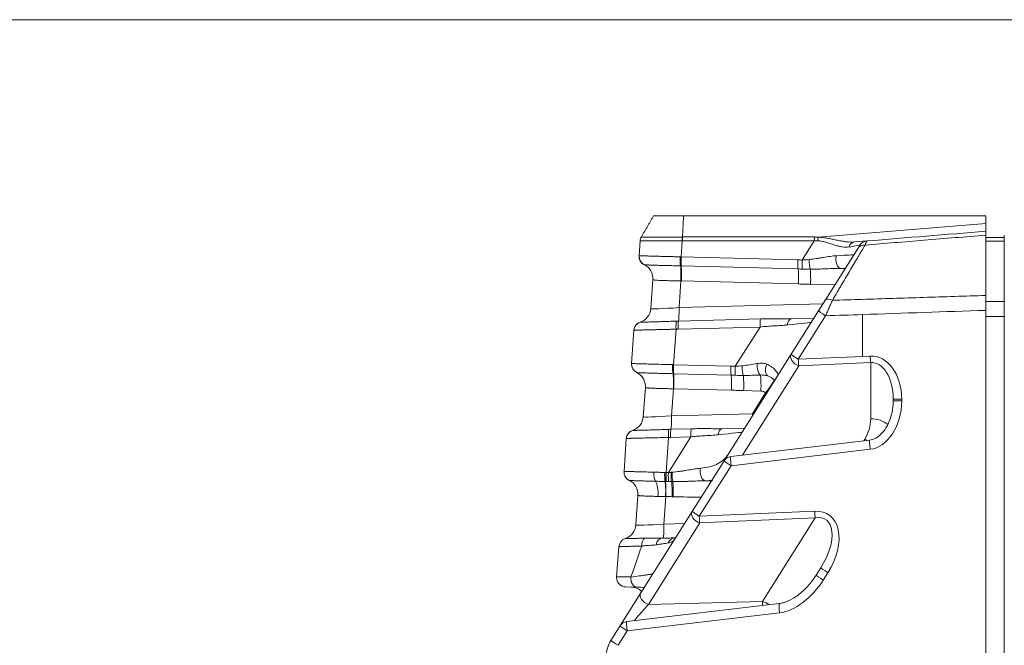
# Model space of a CAD drawing. Header units: millimetres. Extents: x 4 to 836, y 5 to 589.
# Tile 36 of 154: x 457 to 489, y 185 to 205. Entities that reach past the tile are written whole.
import ezdxf

# ---------------------------------------------------------------- set-up
doc = ezdxf.new("R2010")
doc.units = ezdxf.units.MM
doc.layers.add('1', color=7, linetype='Continuous', true_color=0xffffff)

msp = doc.modelspace()

# ---------------------------------------------------------------- linework, layer by layer
at = {"layer": '1', "color": 251, "linetype": 'Continuous', "lineweight": 18}
msp.add_line((510.845, 205.317), (359.949, 205.317), dxfattribs=at)
at = {"layer": '1', "color": 143, "linetype": 'Continuous', "lineweight": 18}
for p, q in [((478.402, 198.961), (488.195, 198.961)), ((488.195, 198.961), (488.195, 198.71)), ((488.195, 198.71), (488.195, 198.461)), ((476.961, 197.669), (476.995, 198.148)), ((483.946, 198.116), (484.345, 198.148)), ((488.195, 198.337), (488.195, 196.381)), ((488.795, 196.392), (488.795, 198.337)), ((482.998, 196.236), (484.055, 197.914)), ((484.055, 197.914), (484.115, 198.009)), ((483.638, 197.252), (483.519, 197.255)), ((477.343, 195.958), (477.408, 196.894)), ((482.775, 195.883), (482.998, 196.236)), ((488.795, 76.025), (488.795, 195.898)), ((481.89, 194.477), (482.775, 195.883)), ((481.9, 195.625), (482.625, 195.644)), ((476.717, 194.175), (476.792, 195.253)), ((476.792, 195.253), (476.792, 195.253)), ((479.714, 191.023), (481.89, 194.477)), ((477.098, 192.452), (477.164, 193.4)), ((485.195, 192.964), (485.195, 193.019)), ((479.658, 192.066), (480.383, 192.085)), ((476.547, 191.746), (476.547, 191.747)), ((476.473, 190.681), (476.547, 191.746)), ((484.437, 191.694), (479.932, 191.161)), ((478.682, 189.385), (479.714, 191.023)), ((476.852, 188.945), (476.92, 189.907)), ((477.016, 186.741), (478.682, 189.385)), ((476.233, 187.259), (476.302, 188.24)), ((477.703, 188.515), (477.734, 188.516)), ((482.699, 187.319), (482.849, 187.557)), ((476.049, 185.206), (477.016, 186.741)), ((476.895, 186.929), (476.525, 186.939)), ((481.504, 186.397), (476.563, 185.813))]:
    msp.add_line(p, q, dxfattribs=at)
at = {"layer": '1', "color": 143, "linetype": 'Continuous', "lineweight": 13}
for p, q in [((482.769, 198.269), (488.195, 198.71)), ((478.359, 198.149), (478.323, 197.632)), ((482.638, 198.15), (478.364, 198.15)), ((478.367, 198.276), (482.642, 198.276)), ((482.247, 197.529), (482.638, 198.15)), ((478.323, 197.632), (482.106, 197.533)), ((482.113, 197.241), (478.33, 197.34)), ((478.315, 196.854), (478.255, 195.988)), ((482.125, 196.754), (478.333, 196.853)), ((483.304, 196.721), (482.517, 196.742)), ((478.255, 195.988), (482.919, 196.11)), ((478.236, 195.552), (480.891, 195.621)), ((483.005, 195.723), (482.119, 194.317)), ((484.195, 195.763), (484.195, 194.409)), ((476.999, 195.518), (476.999, 195.517)), ((478.159, 195.288), (478.079, 194.139)), ((480.88, 195.359), (478.225, 195.29)), ((480.078, 194.086), (480.88, 195.359)), ((482.119, 194.317), (484.195, 194.409)), ((484.195, 194.409), (484.448, 194.42)), ((478.079, 194.139), (479.937, 194.09)), ((482.136, 194.105), (480.309, 191.206)), ((484.465, 194.208), (482.136, 194.105)), ((484.465, 192.389), (484.465, 194.208)), ((479.944, 193.798), (478.086, 193.846)), ((478.071, 193.36), (478.009, 192.482)), ((479.956, 193.311), (478.089, 193.36)), ((480.908, 193.284), (480.348, 193.299)), ((480.631, 192.55), (481.059, 193.229)), ((485.195, 193.019), (485.471, 193.019)), ((485.195, 192.964), (485.471, 192.964)), ((485.471, 193.019), (485.471, 192.964)), ((478.009, 192.482), (480.631, 192.55)), ((476.754, 192.011), (476.754, 192.011)), ((477.914, 191.781), (477.835, 190.646)), ((477.91, 190.644), (478.638, 191.801)), ((478.638, 191.801), (477.98, 191.783)), ((477.991, 192.045), (478.649, 192.063)), ((484.24, 191.671), (484.272, 191.723)), ((484.448, 191.396), (479.943, 190.863)), ((479.943, 190.863), (478.911, 189.225)), ((477.827, 189.868), (477.764, 188.975)), ((478.911, 189.225), (482.653, 189.391)), ((478.928, 189.013), (477.262, 186.369)), ((477.764, 188.975), (478.435, 188.993)), ((482.67, 189.179), (478.928, 189.013)), ((480.961, 186.466), (482.67, 189.179)), ((476.508, 188.505), (476.509, 188.504)), ((483.078, 187.397), (482.929, 187.16)), ((477.262, 186.369), (480.961, 186.466)), ((481.515, 186.099), (476.574, 185.515)), ((476.574, 185.515), (476.278, 185.046))]:
    msp.add_line(p, q, dxfattribs=at)
at = {"layer": '1', "color": 252, "linetype": 'Continuous', "lineweight": 18}
for p, q in [((488.195, 198.261), (488.795, 198.261)), ((488.195, 196.182), (488.195, 196.381)), ((488.795, 196.392), (488.795, 196.182)), ((488.195, 195.698), (488.195, 196.182)), ((488.795, 196.182), (488.795, 195.902))]:
    msp.add_line(p, q, dxfattribs=at)
at = {"layer": '1', "color": 252, "linetype": 'Continuous', "lineweight": 13}
for p, q in [((488.795, 198.136), (488.195, 198.136)), ((488.195, 196.182), (488.795, 196.182)), ((488.795, 195.698), (488.195, 195.698))]:
    msp.add_line(p, q, dxfattribs=at)
at = {"layer": '1', "color": 143, "linetype": 'Continuous', "lineweight": 18}
for centre, radius, start, end in [((484.369, 197.849), 0.3, 94.648, 147.7895), ((477.26, 197.648), 0.3, 176, 243.9757), ((476.844, 195.993), 0.5, 288.0243, 356), ((477.092, 195.232), 0.3, 108.0243, 176), ((477.016, 194.154), 0.3, 176, 243.9757), ((476.599, 192.487), 0.5, 288.0243, 356), ((476.846, 191.726), 0.3, 108.0243, 176), ((479.968, 190.863), 0.3, 96.7486, 147.7895), ((476.772, 190.66), 0.3, 176, 243.9757), ((476.354, 188.98), 0.5, 288.0243, 356), ((476.601, 188.219), 0.3, 108.0243, 176), ((476.533, 187.238), 0.3, 176, 268.5), ((476.695, 186.434), 0.5, 45.3189, 88.5), ((476.598, 185.515), 0.3, 96.7486, 147.7895), ((476.895, 184.673), 1, 147.7895, 180)]:
    msp.add_arc(centre, radius, start, end, dxfattribs=at)
at = {"layer": '1', "color": 143, "linetype": 'Continuous', "lineweight": 13}
msp.add_arc((480.902, 193.034), 0.25, 51.0736, 88.5, dxfattribs=at)
at = {"layer": '1', "color": 143, "linetype": 'Continuous', "lineweight": 18}
for centre, major_axis, ratio, start_param, end_param in [((477.294, 198.127), (0.299, -0.021), 0.999986, 2.687809, 3.141593), ((477.261, 197.648), (-0.132, -0.27), 0.999868, 5.095789, 6.283185), ((476.909, 196.929), (-0.499, 0.035), 0.999999, 3.141593, 4.326301), ((477.092, 195.232), (0.299, -0.021), 0.999911, 2.733065, 3.141593), ((476.665, 193.435), (0.499, -0.035), 0.999999, 0, 1.184708), ((476.846, 191.725), (-0.299, 0.021), 0.999911, 5.862923, 6.283185), ((476.772, 190.66), (0.132, 0.27), 0.999868, 1.954197, 3.141593), ((476.773, 190.66), (0.126, 0.272), 0.998812, 1.932224, 3.120736), ((476.421, 189.942), (-0.499, 0.035), 0.999999, 3.141593, 4.326301)]:
    msp.add_ellipse(centre, major_axis=major_axis, ratio=ratio, start_param=start_param, end_param=end_param, dxfattribs=at)
at = {"layer": '1', "color": 143, "linetype": 'Continuous', "lineweight": 13}
for centre, major_axis, ratio, start_param, end_param in [((478.385, 198.125), (-0.005, 0.3), 0.086118, 1.045864, 1.488242), ((482.665, 198.126), (0, 0.3), 0.087443, 1.047198, 1.489655), ((480.122, 194.485), (2.94, 3.56), 0.301184, 0.224371, 0.286894), ((480.099, 194.635), (3.062, 3.471), 0.359101, 0.244261, 0.306784), ((482.792, 198.119), (0.035, 0.298), 0.152544, 1.061165, 1.473753), ((483.97, 197.817), (-0.024, 0.299), 0.752324, 0, 1.043453), ((482.127, 197.667), (1.988, 0.342), 0.002462, 6.28097, 6.886789), ((484.309, 197.754), (-0.254, 0.16), 0.81348, 5.277776, 6.283185), ((477.262, 197.647), (-0.126, -0.272), 0.998812, 5.073817, 6.262329), ((478.323, 197.609), (-0.005, -0.3), 0.110731, 4.631694, 5.818585), ((478.34, 197.608), (-0.007, -0.3), 0.0966, 4.632952, 5.819588), ((478.349, 197.608), (-0.008, -0.3), 0.089526, 4.633564, 5.819964), ((482.132, 197.509), (-0.008, -0.3), 0.089526, 4.633564, 5.819964), ((482.273, 197.505), (-0.009, -0.3), 0.089905, 4.634, 5.8204), ((482.524, 197.503), (0.006, -0.3), 0.186297, 4.564253, 5.830813), ((483.527, 197.555), (-0.008, -0.3), 0.630219, 4.336656, 6.283185), ((482.08, 197.593), (1.839, 0.105), 0.002954, 6.28108, 7.088394), ((478.272, 196.894), (0.014, 0.5), 0.089599, 4.633649, 5.819655), ((478.29, 196.894), (0.013, 0.5), 0.089526, 4.633564, 5.81992), ((482.081, 196.794), (0.013, 0.5), 0.089526, 4.633564, 5.819964), ((482.474, 196.783), (0.013, 0.5), 0.089526, 4.633564, 5.837385), ((483.252, 196.076), (-0.254, 0.16), 0.394384, 5.056053, 6.283185), ((478.35, 196.032), (1.008, 0.075), 0.036781, 3.136273, 4.614339), ((478.211, 196.029), (0.013, -0.5), 0.085301, 0.300994, 1.487394), ((480.906, 195.335), (-0.008, 0.3), 0.085301, 0.300994, 1.487394), ((481.908, 195.325), (0.008, -0.3), 0.512573, 3.141593, 4.362434), ((483.029, 195.723), (-0.254, 0.16), 0.043295, 0, 1.502181), ((477.092, 195.232), (0.299, -0.021), 0.999911, 1.953257, 2.733065), ((478.185, 195.263), (-0.013, 0.3), 0.083918, 0.296851, 1.485996), ((478.251, 195.266), (-0.008, 0.3), 0.085301, 0.300994, 1.487394), ((480.63, 195.292), (1.909, 0.217), 0.002715, 6.281012, 7.219727), ((482.143, 194.317), (0.254, -0.16), 0.654571, 3.141593, 5.074911), ((482.143, 194.317), (-0.254, 0.16), 0.043295, 0, 1.502181), ((482.143, 194.317), (0.013, -0.3), 0.080955, 4.708805, 5.494834), ((484.421, 192.933), (0.119, 1.485), 0.702494, 4.826127, 6.370744), ((484.473, 194.42), (0.013, -0.3), 0.080955, 4.708805, 5.494834), ((477.016, 194.154), (0.132, 0.27), 0.999868, 1.954197, 3.141593), ((477.017, 194.153), (0.126, 0.272), 0.998812, 1.932224, 3.120736), ((478.079, 194.115), (0.005, 0.3), 0.110731, 1.490102, 2.676992), ((478.096, 194.115), (-0.007, -0.3), 0.0966, 4.632952, 5.819588), ((478.105, 194.114), (0.008, 0.3), 0.089526, 1.491972, 2.678371), ((479.963, 194.066), (0.008, 0.3), 0.089526, 1.491972, 2.678371), ((480.104, 194.062), (0.009, 0.3), 0.089905, 1.492408, 2.678807), ((480.354, 194.06), (-0.006, 0.3), 0.186297, 1.42266, 2.68922), ((480.905, 194.091), (-0.022, 0.299), 0.396805, 1.261909, 2.828959), ((481.269, 194.041), (0.117, 0.276), 0.664207, 1.447029, 3.141593), ((484.445, 192.933), (0.076, 1.275), 0.585237, 4.814407, 6.359024), ((478.027, 193.401), (-0.014, -0.5), 0.089599, 1.492056, 2.678063), ((478.045, 193.4), (-0.013, -0.5), 0.089526, 1.491972, 2.678327), ((479.912, 193.351), (-0.013, -0.5), 0.089526, 1.491972, 2.678371), ((480.305, 193.339), (0.013, 0.5), 0.089526, 4.633564, 5.837385), ((480.865, 193.325), (0.013, 0.5), 0.089526, 4.633564, 5.995792), ((481.015, 193.269), (-0.314, -0.389), 0.118734, 1.562503, 3.141593), ((484.421, 192.878), (0.119, 1.485), 0.702494, 3.281511, 4.826127), ((478.105, 192.526), (1.008, 0.075), 0.036781, 3.136273, 4.614339), ((477.966, 192.522), (0.013, -0.5), 0.085301, 0.300994, 1.487394), ((480.588, 192.591), (-0.013, 0.5), 0.085301, 4.488242, 4.628986), ((483.215, 192.389), (1.25, 0), 1, 5.721005, 6.283185), ((484.445, 191.859), (0.75, 0), 0.707107, 0.705793, 1.544616), ((479.666, 191.767), (0.008, -0.3), 0.512573, 3.141593, 4.362434), ((476.846, 191.725), (-0.299, 0.021), 0.999911, 5.09485, 5.862923), ((477.94, 191.757), (-0.013, 0.3), 0.083918, 0.296851, 1.485996), ((478.006, 191.759), (0.008, -0.3), 0.085301, 3.442587, 4.628986), ((478.664, 191.776), (-0.008, 0.3), 0.085301, 0.300994, 1.487394), ((478.388, 191.733), (1.909, 0.217), 0.002715, 6.281012, 7.219727), ((484.253, 191.193), (0.635, -0.4), 0.654571, 1.793606, 1.933318), ((484.473, 191.396), (-0.035, 0.298), 0.080476, 0.006361, 1.561274), ((479.968, 190.863), (-0.035, 0.298), 0.080476, 0.00001, 1.561274), ((479.968, 190.863), (-0.254, 0.16), 0.043295, 0, 1.502181), ((477.547, 190.627), (0.007, 0.3), 0.35166, 1.483577, 2.670059), ((477.825, 190.623), (0.004, 0.3), 0.118205, 1.489377, 2.676326), ((477.833, 190.623), (0.004, 0.3), 0.11168, 1.48978, 2.676723), ((477.861, 190.622), (0.008, 0.3), 0.089493, 1.491934, 2.678334), ((477.936, 190.62), (0.008, 0.3), 0.089545, 1.491994, 2.678393), ((478.033, 190.618), (0.002, 0.3), 0.127641, 1.465731, 2.678802), ((478.071, 190.618), (-0.001, 0.3), 0.142144, 1.454945, 2.680127), ((479.117, 190.676), (-0.006, 0.3), 0.580697, 1.187611, 3.062749), ((477.403, 189.917), (0.013, 0.5), 0.343506, 4.626959, 5.813292), ((477.773, 189.908), (0.012, 0.5), 0.095877, 4.633171, 5.819131), ((477.783, 189.908), (0.013, 0.5), 0.089454, 4.633482, 5.819447), ((477.984, 189.903), (0.012, 0.5), 0.089417, 4.63344, 5.822484), ((478.023, 189.902), (0.012, 0.5), 0.089278, 4.633282, 5.824793), ((479.851, 193.352), (44.417, -0.925), 0.067314, 4.697071, 4.701469), ((479.895, 193.312), (44.413, -0.884), 0.078542, 4.67278, 4.69311), ((478.936, 189.225), (0.254, -0.16), 0.654571, 3.141593, 5.074911), ((478.936, 189.225), (-0.254, 0.16), 0.043295, 0, 1.502181), ((478.936, 189.225), (0.013, -0.3), 0.080955, 4.708805, 5.494834), ((482.143, 187.883), (0.976, 1.383), 0.619087, 4.796741, 6.730059), ((482.677, 189.391), (0.013, -0.3), 0.080955, 4.708805, 5.494834), ((482.168, 187.883), (0.846, 1.233), 0.500283, 4.790842, 6.72416), ((477.86, 189.02), (1.008, 0.075), 0.036781, 3.136273, 4.614339), ((477.721, 189.016), (-0.013, 0.5), 0.085301, 3.141593, 4.628986), ((476.601, 188.219), (-0.299, 0.021), 0.999911, 5.09485, 6.283185), ((478.008, 191.129), (1.886, 5.475), 0.005038, 3.929306, 4.162849), ((477.196, 188.231), (0.01, -0.3), 0.500098, 3.407744, 4.59483), ((477.711, 188.215), (0.008, -0.3), 0.699306, 3.141593, 4.402215), ((478.143, 188.227), (0.008, -0.3), 0.901843, 3.141593, 4.223593), ((482.953, 187.16), (-0.254, 0.16), 0.043295, 0, 1.502181), ((483.103, 187.397), (-0.254, 0.16), 0.043295, 0, 1.502181), ((477.733, 187.207), (1.5, -0.052), 0.015001, 2.334566, 3.141069), ((476.902, 187.229), (-0.008, -0.3), 0.691468, 4.627943, 6.283185), ((481.991, 187.641), (1.002, 1.427), 0.600947, 3.634959, 4.795406), ((477.27, 186.581), (0.254, -0.16), 0.654571, 3.141593, 5.074911), ((476.772, 185.791), (0.713, 0.819), 0.012841, 0.798834, 1.521978), ((480.918, 185.9), (0.013, 0.801), 0.059026, 5.285886, 5.498604), ((480.941, 185.936), (-0.635, 0.4), 0.654571, 4.734979, 5.074911), ((481.539, 186.099), (-0.035, 0.298), 0.080476, 0.003792, 1.561274), ((476.598, 185.515), (-0.035, 0.298), 0.080476, 0.00001, 1.561274), ((476.598, 185.515), (-0.254, 0.16), 0.043295, 0, 1.502181), ((476.303, 185.046), (-0.254, 0.16), 0.043295, 0, 1.502181)]:
    msp.add_ellipse(centre, major_axis=major_axis, ratio=ratio, start_param=start_param, end_param=end_param, dxfattribs=at)
at = {"layer": '1', "color": 143, "linetype": 'Continuous', "lineweight": 18}
for points, degree in [([(477.034, 198.278), (477.429, 198.961)], 1), ([(484.345, 198.148), (485.628, 198.253), (486.912, 198.357), (488.195, 198.461)], 3), ([(477.129, 197.378), (477.129, 197.378), (477.129, 197.378), (477.13, 197.378)], 3), ([(477.13, 197.378), (477.129, 197.378), (477.129, 197.378), (477.129, 197.378)], 3), ([(488.195, 195.899), (488.195, 165.767)], 1), ([(476.885, 193.884), (476.885, 193.884), (476.885, 193.884), (476.885, 193.884)], 3), ([(476.885, 193.884), (476.885, 193.884), (476.885, 193.884), (476.885, 193.884)], 3), ([(476.473, 190.682), (476.473, 190.682), (476.474, 190.682), (476.474, 190.682)], 3), ([(476.64, 190.391), (476.64, 190.391), (476.64, 190.391), (476.64, 190.391)], 3), ([(477.152, 186.922), (477.072, 186.924), (476.986, 186.926), (476.895, 186.929)], 3)]:
    msp.add_open_spline(points, degree=degree, dxfattribs=at)
for points, knots in [([(477.429, 198.961), (477.429, 198.961), (477.429, 198.961), (477.44, 198.961), (477.565, 198.961), (477.942, 198.961), (478.168, 198.961), (478.402, 198.961)], [0, 0, 0, 0, 0.02412, 0.02412, 0.555511, 0.555511, 1, 1, 1, 1]), ([(488.195, 198.461), (488.195, 198.461), (488.195, 198.456), (488.195, 198.441), (488.195, 198.425), (488.195, 198.419), (488.195, 198.406), (488.195, 198.399), (488.195, 198.375), (488.195, 198.357), (488.195, 198.337)], [0, 0, 0, 0, 0.25, 0.5, 0.5, 0.625, 0.625, 0.75, 0.75, 1, 1, 1, 1]), ([(477.034, 198.277), (477.023, 198.258), (477.014, 198.237), (477.001, 198.193), (476.996, 198.171), (476.995, 198.148)], [0, 0, 0, 0, 0.5, 0.5, 1, 1, 1, 1]), ([(484.055, 197.914), (484.064, 197.929), (484.073, 197.942), (484.088, 197.966), (484.094, 197.976), (484.105, 197.993), (484.112, 198.005), (484.115, 198.009), (484.115, 198.009)], [0, 0, 0, 0, 0.250194, 0.250194, 0.500388, 0.500388, 0.750582, 1, 1, 1, 1]), ([(482.775, 195.883), (482.814, 195.943), (482.851, 196.003), (482.907, 196.092), (482.926, 196.121), (482.953, 196.165), (482.962, 196.179), (482.98, 196.208), (482.989, 196.222), (482.998, 196.236)], [0, 0, 0, 0, 0.5, 0.5, 0.75, 0.75, 0.875, 0.875, 1, 1, 1, 1]), ([(488.195, 196.381), (488.195, 196.344), (488.195, 196.268), (488.195, 196.189), (488.195, 196.128), (488.195, 196.108), (488.195, 196.067), (488.195, 196.046), (488.195, 195.983), (488.195, 195.941), (488.195, 195.899)], [0, 0, 0, 0, 0.25, 0.5, 0.5, 0.625, 0.625, 0.75, 0.75, 1, 1, 1, 1]), ([(480.891, 195.621), (480.978, 195.624), (481.064, 195.625), (481.235, 195.626), (481.32, 195.626), (481.488, 195.624), (481.572, 195.624), (481.738, 195.623), (481.82, 195.623), (481.9, 195.625)], [0, 0, 0, 0, 0.25, 0.25, 0.5, 0.5, 0.75, 0.75, 1, 1, 1, 1]), ([(482.374, 195.246), (482.374, 195.246), (482.367, 195.235), (482.346, 195.202), (482.313, 195.149), (482.307, 195.139)], [0, 0, 0, 0, 0.302536, 0.879795, 1, 1, 1, 1]), ([(481.366, 193.627), (481.36, 193.632), (481.353, 193.639), (481.336, 193.653), (481.326, 193.661), (481.294, 193.685), (481.271, 193.702), (481.216, 193.734), (481.186, 193.75), (481.151, 193.765)], [0, 0, 0, 0, 0.134087, 0.134087, 0.307269, 0.307269, 0.653635, 0.653635, 1, 1, 1, 1]), ([(485.195, 192.964), (485.195, 192.901), (485.185, 192.714), (485.123, 192.413), (484.982, 192.1), (484.8, 191.869), (484.611, 191.735), (484.488, 191.702), (484.437, 191.694)], [0, 0, 0, 0, 0.117005, 0.354626, 0.573072, 0.757647, 0.905045, 1, 1, 1, 1]), ([(478.649, 192.063), (478.736, 192.065), (478.822, 192.066), (478.993, 192.067), (479.078, 192.067), (479.246, 192.066), (479.33, 192.065), (479.496, 192.064), (479.578, 192.064), (479.658, 192.066)], [0, 0, 0, 0, 0.25, 0.25, 0.5, 0.5, 0.75, 0.75, 1, 1, 1, 1]), ([(477.703, 188.515), (477.747, 188.516), (477.789, 188.518), (477.849, 188.519), (477.869, 188.52), (477.908, 188.521), (477.927, 188.521), (478.018, 188.524), (478.081, 188.525), (478.135, 188.527)], [0, 0, 0, 0, 0.25, 0.25, 0.375, 0.375, 0.5, 0.5, 1, 1, 1, 1]), ([(482.699, 187.319), (482.658, 187.255), (482.53, 187.069), (482.286, 186.8), (481.971, 186.561), (481.704, 186.435), (481.551, 186.404), (481.504, 186.397)], [0, 0, 0, 0, 0.147006, 0.436917, 0.697382, 0.908416, 1, 1, 1, 1])]:
    msp.add_open_spline(points, degree=3, knots=knots, dxfattribs=at)
at = {"layer": '1', "color": 143, "linetype": 'Continuous', "lineweight": 13}
for points, degree in [([(478.402, 198.961), (478.367, 198.276)], 1), ([(478.364, 198.149), (478.362, 198.149), (478.361, 198.149), (478.359, 198.149)], 3), ([(478.361, 198.275), (478.363, 198.275), (478.365, 198.275), (478.367, 198.275)], 3), ([(476.961, 197.669), (476.961, 197.669), (476.961, 197.669), (476.961, 197.669)], 3), ([(476.961, 197.669), (476.962, 197.669), (476.962, 197.669), (476.963, 197.669)], 3), ([(478.29, 197.633), (478.298, 197.633), (478.305, 197.633), (478.312, 197.633)], 3), ([(478.312, 197.633), (478.316, 197.633), (478.319, 197.632), (478.323, 197.632)], 3), ([(482.106, 197.533), (482.153, 197.532), (482.2, 197.531), (482.247, 197.529)], 3), ([(482.247, 197.529), (482.321, 197.533), (482.395, 197.539), (482.467, 197.546)], 3), ([(478.321, 197.34), (478.316, 197.34), (478.31, 197.341), (478.304, 197.341)], 3), ([(478.33, 197.34), (478.327, 197.34), (478.324, 197.34), (478.321, 197.34)], 3), ([(482.253, 197.237), (482.206, 197.238), (482.16, 197.24), (482.113, 197.241)], 3), ([(482.505, 197.233), (482.421, 197.233), (482.337, 197.234), (482.253, 197.237)], 3), ([(478.333, 196.853), (478.327, 196.853), (478.321, 196.853), (478.315, 196.854)], 3), ([(482.517, 196.742), (482.452, 196.744), (482.321, 196.748), (482.19, 196.752), (482.125, 196.754)], 3), ([(488.195, 195.899), (486.862, 195.854), (485.528, 195.809), (484.195, 195.763)], 3), ([(484.195, 195.763), (483.798, 195.75), (483.402, 195.736), (483.005, 195.723)], 3), ([(478.225, 195.29), (478.203, 195.289), (478.181, 195.288), (478.159, 195.288)], 3), ([(478.166, 195.55), (478.189, 195.55), (478.213, 195.551), (478.236, 195.552)], 3), ([(476.717, 194.175), (476.717, 194.175), (476.717, 194.175), (476.717, 194.175)], 3), ([(476.717, 194.175), (476.717, 194.175), (476.718, 194.175), (476.719, 194.175)], 3), ([(478.046, 194.14), (478.053, 194.14), (478.061, 194.139), (478.068, 194.139)], 3), ([(478.068, 194.139), (478.071, 194.139), (478.075, 194.139), (478.079, 194.139)], 3), ([(479.937, 194.09), (479.984, 194.089), (480.031, 194.088), (480.078, 194.086)], 3), ([(480.078, 194.086), (480.152, 194.09), (480.225, 194.095), (480.298, 194.103)], 3), ([(478.077, 193.847), (478.071, 193.847), (478.065, 193.847), (478.059, 193.847)], 3), ([(478.086, 193.846), (478.083, 193.847), (478.08, 193.847), (478.077, 193.847)], 3), ([(480.084, 193.794), (480.037, 193.795), (479.991, 193.797), (479.944, 193.798)], 3), ([(480.336, 193.79), (480.252, 193.79), (480.168, 193.791), (480.084, 193.794)], 3), ([(478.089, 193.36), (478.083, 193.36), (478.077, 193.36), (478.071, 193.36)], 3), ([(480.348, 193.299), (480.283, 193.301), (480.152, 193.305), (480.021, 193.309), (479.956, 193.311)], 3), ([(477.98, 191.783), (477.958, 191.783), (477.936, 191.782), (477.914, 191.781)], 3), ([(477.921, 192.043), (477.944, 192.044), (477.967, 192.045), (477.991, 192.045)], 3), ([(476.473, 190.681), (476.473, 190.681), (476.473, 190.682), (476.473, 190.682)], 3), ([(477.8, 190.647), (477.812, 190.647), (477.823, 190.647), (477.835, 190.646)], 3), ([(477.835, 190.646), (477.86, 190.646), (477.885, 190.645), (477.91, 190.644)], 3), ([(477.91, 190.644), (477.938, 190.646), (477.967, 190.648), (477.995, 190.65)], 3), ([(477.995, 190.65), (478.006, 190.651), (478.018, 190.652), (478.029, 190.653)], 3), ([(477.806, 190.355), (477.752, 190.356), (477.646, 190.358), (477.543, 190.36), (477.493, 190.361)], 3), ([(477.814, 190.355), (477.811, 190.355), (477.809, 190.355), (477.806, 190.355)], 3), ([(477.842, 190.354), (477.833, 190.354), (477.823, 190.354), (477.814, 190.355)], 3), ([(477.917, 190.352), (477.892, 190.353), (477.867, 190.353), (477.842, 190.354)], 3), ([(478.015, 190.35), (477.982, 190.351), (477.949, 190.351), (477.917, 190.352)], 3), ([(478.053, 190.35), (478.04, 190.35), (478.028, 190.35), (478.015, 190.35)], 3), ([(479.348, 190.392), (479.274, 190.384), (479.194, 190.379), (479.109, 190.377)], 3), ([(477.82, 189.868), (477.778, 189.868), (477.694, 189.868), (477.613, 189.869), (477.573, 189.87)], 3), ([(477.827, 189.868), (477.824, 189.868), (477.822, 189.868), (477.82, 189.868)], 3), ([(478.027, 189.862), (477.96, 189.864), (477.893, 189.866), (477.827, 189.868)], 3), ([(478.067, 189.861), (478.054, 189.862), (478.04, 189.862), (478.027, 189.862)], 3)]:
    msp.add_open_spline(points, degree=degree, dxfattribs=at)
for points, knots in [([(478.359, 198.149), (478.336, 198.149), (478.313, 198.149), (478.267, 198.149), (478.244, 198.149), (478.175, 198.149), (478.13, 198.149), (477.997, 198.149), (477.911, 198.15), (477.787, 198.151), (477.746, 198.151), (477.667, 198.152), (477.591, 198.153), (477.52, 198.154), (477.451, 198.154), (477.419, 198.154), (477.324, 198.153), (477.269, 198.152), (477.196, 198.15), (477.173, 198.15), (477.142, 198.15), (477.132, 198.15), (477.113, 198.149), (477.105, 198.149), (477.063, 198.149), (477.038, 198.149), (477.012, 198.149), (477.006, 198.149), (476.999, 198.149), (476.998, 198.149), (476.995, 198.149), (476.995, 198.149), (476.995, 198.148)], [0, 0, 0, 0, 0.03125, 0.03125, 0.0625, 0.0625, 0.125, 0.125, 0.25, 0.25, 0.3125, 0.3125, 0.375, 0.4375, 0.4375, 0.5, 0.5, 0.625, 0.625, 0.6875, 0.6875, 0.71875, 0.71875, 0.75, 0.75, 0.875, 0.875, 0.9375, 0.9375, 0.96875, 0.96875, 1, 1, 1, 1]), ([(477.034, 198.277), (477.034, 198.277), (477.035, 198.277), (477.037, 198.277), (477.038, 198.277), (477.045, 198.276), (477.051, 198.275), (477.076, 198.273), (477.1, 198.272), (477.141, 198.271), (477.149, 198.271), (477.168, 198.271), (477.196, 198.271), (477.229, 198.271), (477.3, 198.271), (477.354, 198.272), (477.446, 198.273), (477.478, 198.273), (477.544, 198.273), (477.613, 198.273), (477.687, 198.272), (477.764, 198.271), (477.804, 198.271), (477.925, 198.271), (478.008, 198.271), (478.138, 198.272), (478.181, 198.273), (478.248, 198.274), (478.271, 198.274), (478.316, 198.274), (478.338, 198.275), (478.361, 198.275)], [0, 0, 0, 0, 0.03125, 0.03125, 0.0625, 0.0625, 0.125, 0.125, 0.25, 0.25, 0.28125, 0.28125, 0.3125, 0.375, 0.375, 0.5, 0.5, 0.5625, 0.5625, 0.625, 0.6875, 0.6875, 0.75, 0.75, 0.875, 0.875, 0.9375, 0.9375, 0.96875, 0.96875, 1, 1, 1, 1]), ([(478.367, 198.276), (478.366, 198.257), (478.365, 198.236), (478.364, 198.194), (478.364, 198.172), (478.364, 198.15)], [0, 0, 0, 0, 0.5, 0.5, 1, 1, 1, 1]), ([(483.763, 197.952), (483.693, 197.94), (483.621, 197.941), (483.526, 197.955), (483.507, 197.959), (483.468, 197.967), (483.448, 197.972), (483.388, 197.987), (483.347, 197.999), (483.264, 198.026), (483.222, 198.04), (483.156, 198.062), (483.134, 198.07), (483.089, 198.084), (483.066, 198.092), (482.996, 198.113), (482.949, 198.125), (482.851, 198.144), (482.801, 198.151), (482.75, 198.153)], [0, 0, 0, 0, 0.25, 0.25, 0.3125, 0.3125, 0.375, 0.375, 0.5, 0.5, 0.625, 0.625, 0.6875, 0.6875, 0.75, 0.75, 0.875, 0.875, 1, 1, 1, 1]), ([(482.769, 198.269), (482.823, 198.267), (482.876, 198.262), (482.982, 198.249), (483.034, 198.24), (483.112, 198.226), (483.137, 198.221), (483.188, 198.211), (483.214, 198.206), (483.289, 198.19), (483.339, 198.18), (483.437, 198.16), (483.485, 198.151), (483.557, 198.139), (483.581, 198.135), (483.628, 198.128), (483.652, 198.125), (483.768, 198.112), (483.857, 198.109), (483.946, 198.116)], [0, 0, 0, 0, 0.125, 0.125, 0.25, 0.25, 0.3125, 0.3125, 0.375, 0.375, 0.5, 0.5, 0.625, 0.625, 0.6875, 0.6875, 0.75, 0.75, 1, 1, 1, 1]), ([(488.195, 198.337), (487.531, 198.282), (486.867, 198.227), (486.201, 198.172), (486.199, 198.172), (485.559, 198.119), (484.921, 198.067), (484.283, 198.014)], [0, 0, 0, 0, 0.509199, 0.509199, 0.510675, 0.510675, 1, 1, 1, 1]), ([(484.345, 198.148), (484.344, 198.148), (484.341, 198.142), (484.333, 198.125), (484.325, 198.108), (484.322, 198.102), (484.315, 198.087), (484.312, 198.08), (484.301, 198.055), (484.292, 198.036), (484.283, 198.014)], [0, 0, 0, 0, 0.25, 0.5, 0.5, 0.625, 0.625, 0.75, 0.75, 1, 1, 1, 1]), ([(484.283, 198.014), (484.25, 197.958), (484.215, 197.899), (484.16, 197.807), (484.141, 197.775), (484.103, 197.711), (484.084, 197.678), (483.985, 197.51), (483.9, 197.368), (483.723, 197.067), (483.629, 196.908), (483.507, 196.701), (483.482, 196.659), (483.432, 196.574), (483.406, 196.531), (483.33, 196.401), (483.278, 196.313), (483.226, 196.224)], [0, 0, 0, 0, 0.125, 0.125, 0.1875, 0.1875, 0.25, 0.25, 0.5, 0.5, 0.75, 0.75, 0.8125, 0.8125, 0.875, 0.875, 1, 1, 1, 1]), ([(476.963, 197.669), (476.967, 197.669), (476.979, 197.668), (477.008, 197.667), (477.019, 197.667), (477.039, 197.667), (477.046, 197.666), (477.062, 197.666), (477.07, 197.666), (477.113, 197.664), (477.154, 197.663), (477.225, 197.661), (477.251, 197.661), (477.291, 197.659), (477.305, 197.659), (477.334, 197.658), (477.349, 197.658), (477.425, 197.656), (477.49, 197.654), (477.595, 197.651), (477.632, 197.65), (477.707, 197.648), (477.746, 197.647), (477.864, 197.644), (477.946, 197.642), (478.072, 197.639), (478.115, 197.638), (478.18, 197.636), (478.202, 197.636), (478.246, 197.634), (478.268, 197.634), (478.29, 197.633)], [0, 0, 0, 0, 0.125, 0.125, 0.1875, 0.1875, 0.21875, 0.21875, 0.25, 0.25, 0.375, 0.375, 0.4375, 0.4375, 0.46875, 0.46875, 0.5, 0.5, 0.625, 0.625, 0.6875, 0.6875, 0.75, 0.75, 0.875, 0.875, 0.9375, 0.9375, 0.96875, 0.96875, 1, 1, 1, 1]), ([(482.467, 197.546), (482.547, 197.555), (482.626, 197.565), (482.742, 197.583), (482.78, 197.589), (482.857, 197.601), (482.894, 197.607), (483.007, 197.625), (483.08, 197.637), (483.186, 197.653), (483.22, 197.657), (483.288, 197.665), (483.322, 197.668), (483.354, 197.67)], [0, 0, 0, 0, 0.25, 0.25, 0.375, 0.375, 0.5, 0.5, 0.75, 0.75, 0.875, 0.875, 1, 1, 1, 1]), ([(478.304, 197.341), (478.225, 197.342), (478.147, 197.344), (478.035, 197.347), (477.997, 197.348), (477.942, 197.349), (477.924, 197.349), (477.888, 197.35), (477.87, 197.351), (477.781, 197.353), (477.715, 197.355), (477.621, 197.357), (477.59, 197.358), (477.532, 197.36), (477.503, 197.361), (477.423, 197.363), (477.375, 197.365), (477.312, 197.367), (477.293, 197.368), (477.266, 197.369), (477.257, 197.369), (477.24, 197.37), (477.233, 197.371), (477.196, 197.372), (477.173, 197.374), (477.149, 197.375), (477.143, 197.376), (477.133, 197.377), (477.131, 197.377), (477.13, 197.378)], [0, 0, 0, 0, 0.125, 0.125, 0.1875, 0.1875, 0.21875, 0.21875, 0.25, 0.25, 0.375, 0.375, 0.4375, 0.4375, 0.5, 0.5, 0.625, 0.625, 0.6875, 0.6875, 0.71875, 0.71875, 0.75, 0.75, 0.875, 0.875, 0.9375, 0.9375, 1, 1, 1, 1]), ([(483.519, 197.255), (483.48, 197.256), (483.44, 197.257), (483.359, 197.256), (483.318, 197.255), (483.194, 197.252), (483.11, 197.249), (482.939, 197.243), (482.853, 197.239), (482.68, 197.235), (482.593, 197.233), (482.505, 197.233)], [0, 0, 0, 0, 0.125, 0.125, 0.25, 0.25, 0.5, 0.5, 0.75, 0.75, 1, 1, 1, 1]), ([(478.315, 196.854), (478.253, 196.854), (478.193, 196.855), (478.104, 196.856), (478.075, 196.857), (478.032, 196.858), (478.017, 196.858), (477.989, 196.859), (477.975, 196.859), (477.905, 196.861), (477.853, 196.862), (477.78, 196.864), (477.756, 196.865), (477.722, 196.867), (477.71, 196.867), (477.688, 196.868), (477.678, 196.868), (477.626, 196.871), (477.589, 196.872), (477.549, 196.875), (477.541, 196.876), (477.526, 196.877), (477.519, 196.877), (477.498, 196.879), (477.486, 196.88), (477.453, 196.883), (477.436, 196.885), (477.419, 196.888), (477.415, 196.889), (477.41, 196.892), (477.408, 196.893), (477.408, 196.894)], [0, 0, 0, 0, 0.125, 0.125, 0.1875, 0.1875, 0.21875, 0.21875, 0.25, 0.25, 0.375, 0.375, 0.4375, 0.4375, 0.46875, 0.46875, 0.5, 0.5, 0.625, 0.625, 0.65625, 0.65625, 0.6875, 0.6875, 0.75, 0.75, 0.875, 0.875, 0.9375, 0.9375, 1, 1, 1, 1]), ([(483.226, 196.224), (483.217, 196.205), (483.208, 196.185), (483.19, 196.145), (483.181, 196.124), (483.154, 196.063), (483.135, 196.021), (483.098, 195.937), (483.061, 195.853), (483.024, 195.766), (483.005, 195.723)], [0, 0, 0, 0, 0.125, 0.125, 0.25, 0.25, 0.5, 0.5, 0.75, 1, 1, 1, 1]), ([(483.226, 196.224), (483.547, 196.234), (483.868, 196.244), (484.853, 196.276), (485.517, 196.296), (486.852, 196.339), (487.524, 196.36), (488.195, 196.381)], [0, 0, 0, 0, 0.193849, 0.193849, 0.594745, 0.594745, 1, 1, 1, 1]), ([(478.159, 195.288), (478.136, 195.287), (478.113, 195.287), (478.067, 195.286), (478.044, 195.285), (477.975, 195.284), (477.93, 195.283), (477.797, 195.28), (477.711, 195.278), (477.607, 195.275), (477.586, 195.275), (477.545, 195.274), (477.485, 195.273), (477.39, 195.27), (477.319, 195.269), (477.25, 195.267), (477.217, 195.266), (477.123, 195.264), (477.067, 195.262), (476.994, 195.26), (476.971, 195.26), (476.94, 195.259), (476.93, 195.259), (476.912, 195.258), (476.903, 195.258), (476.86, 195.256), (476.835, 195.255), (476.81, 195.254), (476.803, 195.254), (476.797, 195.253), (476.795, 195.253), (476.793, 195.253), (476.792, 195.253), (476.792, 195.253)], [0, 0, 0, 0, 0.03125, 0.03125, 0.0625, 0.0625, 0.125, 0.125, 0.25, 0.25, 0.28125, 0.28125, 0.3125, 0.375, 0.4375, 0.4375, 0.5, 0.5, 0.625, 0.625, 0.6875, 0.6875, 0.71875, 0.71875, 0.75, 0.75, 0.875, 0.875, 0.9375, 0.9375, 0.96875, 0.96875, 1, 1, 1, 1]), ([(476.999, 195.517), (477, 195.517), (477, 195.517), (477.003, 195.517), (477.005, 195.517), (477.011, 195.516), (477.017, 195.516), (477.04, 195.516), (477.062, 195.517), (477.099, 195.517), (477.107, 195.517), (477.123, 195.518), (477.149, 195.518), (477.178, 195.519), (477.24, 195.52), (477.287, 195.522), (477.395, 195.524), (477.453, 195.526), (477.546, 195.529), (477.579, 195.53), (477.629, 195.531), (477.646, 195.532), (477.68, 195.533), (477.698, 195.534), (477.786, 195.536), (477.859, 195.539), (477.971, 195.543), (478.01, 195.544), (478.068, 195.546), (478.087, 195.547), (478.126, 195.548), (478.146, 195.549), (478.166, 195.55)], [0, 0, 0, 0, 0.03125, 0.03125, 0.0625, 0.0625, 0.125, 0.125, 0.25, 0.25, 0.28125, 0.28125, 0.3125, 0.375, 0.375, 0.5, 0.5, 0.625, 0.625, 0.6875, 0.6875, 0.71875, 0.71875, 0.75, 0.75, 0.875, 0.875, 0.9375, 0.9375, 0.96875, 0.96875, 1, 1, 1, 1]), ([(481.761, 195.424), (481.693, 195.417), (481.624, 195.412), (481.516, 195.405), (481.48, 195.403), (481.407, 195.4), (481.371, 195.398), (481.26, 195.392), (481.185, 195.387), (481.034, 195.375), (480.957, 195.368), (480.88, 195.359)], [0, 0, 0, 0, 0.25, 0.25, 0.375, 0.375, 0.5, 0.5, 0.75, 0.75, 1, 1, 1, 1]), ([(476.719, 194.175), (476.723, 194.175), (476.734, 194.175), (476.763, 194.174), (476.775, 194.174), (476.795, 194.173), (476.802, 194.173), (476.817, 194.172), (476.826, 194.172), (476.868, 194.171), (476.91, 194.17), (476.981, 194.168), (477.007, 194.167), (477.047, 194.166), (477.061, 194.165), (477.09, 194.165), (477.105, 194.164), (477.18, 194.162), (477.246, 194.16), (477.351, 194.158), (477.387, 194.157), (477.463, 194.155), (477.502, 194.154), (477.62, 194.151), (477.702, 194.149), (477.828, 194.145), (477.871, 194.144), (477.936, 194.143), (477.958, 194.142), (478.002, 194.141), (478.024, 194.14), (478.046, 194.14)], [0, 0, 0, 0, 0.125, 0.125, 0.1875, 0.1875, 0.21875, 0.21875, 0.25, 0.25, 0.375, 0.375, 0.4375, 0.4375, 0.46875, 0.46875, 0.5, 0.5, 0.625, 0.625, 0.6875, 0.6875, 0.75, 0.75, 0.875, 0.875, 0.9375, 0.9375, 0.96875, 0.96875, 1, 1, 1, 1]), ([(480.298, 194.103), (480.382, 194.112), (480.464, 194.123), (480.627, 194.148), (480.707, 194.161), (480.785, 194.174)], [0, 0, 0, 0, 0.5, 0.5, 1, 1, 1, 1]), ([(480.785, 194.174), (480.814, 194.178), (480.843, 194.182), (480.885, 194.184), (480.899, 194.184), (480.927, 194.184), (480.941, 194.184), (480.981, 194.182), (481.006, 194.178), (481.055, 194.168), (481.079, 194.161), (481.101, 194.153)], [0, 0, 0, 0, 0.25, 0.25, 0.375, 0.375, 0.5, 0.5, 0.75, 0.75, 1, 1, 1, 1]), ([(481.101, 194.153), (481.138, 194.138), (481.172, 194.121), (481.232, 194.086), (481.259, 194.068), (481.295, 194.039), (481.307, 194.03), (481.328, 194.011), (481.338, 194.001), (481.367, 193.973), (481.383, 193.954), (481.411, 193.92), (481.423, 193.904), (481.443, 193.876), (481.451, 193.863), (481.461, 193.848), (481.463, 193.843), (481.468, 193.835), (481.47, 193.832), (481.475, 193.823), (481.476, 193.82), (481.476, 193.82)], [0, 0, 0, 0, 0.125, 0.125, 0.25, 0.25, 0.3125, 0.3125, 0.375, 0.375, 0.5, 0.5, 0.625, 0.625, 0.75, 0.75, 0.8125, 0.8125, 0.875, 0.875, 1, 1, 1, 1]), ([(478.059, 193.847), (477.98, 193.849), (477.903, 193.85), (477.79, 193.853), (477.753, 193.854), (477.698, 193.855), (477.68, 193.856), (477.644, 193.857), (477.626, 193.857), (477.537, 193.859), (477.47, 193.861), (477.376, 193.864), (477.346, 193.865), (477.287, 193.866), (477.259, 193.867), (477.179, 193.87), (477.131, 193.871), (477.068, 193.874), (477.048, 193.874), (477.021, 193.876), (477.013, 193.876), (476.996, 193.877), (476.988, 193.877), (476.951, 193.879), (476.929, 193.88), (476.905, 193.882), (476.898, 193.882), (476.889, 193.883), (476.886, 193.884), (476.885, 193.884)], [0, 0, 0, 0, 0.125, 0.125, 0.1875, 0.1875, 0.21875, 0.21875, 0.25, 0.25, 0.375, 0.375, 0.4375, 0.4375, 0.5, 0.5, 0.625, 0.625, 0.6875, 0.6875, 0.71875, 0.71875, 0.75, 0.75, 0.875, 0.875, 0.9375, 0.9375, 1, 1, 1, 1]), ([(480.89, 193.804), (480.799, 193.8), (480.707, 193.797), (480.523, 193.792), (480.43, 193.79), (480.336, 193.79)], [0, 0, 0, 0, 0.5, 0.5, 1, 1, 1, 1]), ([(481.151, 193.765), (481.114, 193.781), (481.073, 193.792), (481.018, 193.8), (481.007, 193.801), (480.984, 193.803), (480.972, 193.804), (480.937, 193.805), (480.914, 193.805), (480.89, 193.804)], [0, 0, 0, 0, 0.5, 0.5, 0.625, 0.625, 0.75, 0.75, 1, 1, 1, 1]), ([(478.071, 193.36), (478.009, 193.361), (477.948, 193.361), (477.86, 193.363), (477.83, 193.363), (477.787, 193.364), (477.773, 193.364), (477.745, 193.365), (477.73, 193.365), (477.661, 193.367), (477.609, 193.368), (477.535, 193.371), (477.512, 193.372), (477.477, 193.373), (477.466, 193.373), (477.444, 193.374), (477.434, 193.375), (477.382, 193.377), (477.345, 193.379), (477.305, 193.381), (477.297, 193.382), (477.282, 193.383), (477.275, 193.383), (477.254, 193.385), (477.242, 193.386), (477.209, 193.389), (477.192, 193.391), (477.175, 193.395), (477.171, 193.396), (477.165, 193.398), (477.164, 193.399), (477.164, 193.4)], [0, 0, 0, 0, 0.125, 0.125, 0.1875, 0.1875, 0.21875, 0.21875, 0.25, 0.25, 0.375, 0.375, 0.4375, 0.4375, 0.46875, 0.46875, 0.5, 0.5, 0.625, 0.625, 0.65625, 0.65625, 0.6875, 0.6875, 0.75, 0.75, 0.875, 0.875, 0.9375, 0.9375, 1, 1, 1, 1]), ([(477.914, 191.781), (477.891, 191.781), (477.868, 191.78), (477.821, 191.779), (477.798, 191.779), (477.73, 191.777), (477.685, 191.776), (477.552, 191.773), (477.466, 191.771), (477.362, 191.769), (477.341, 191.769), (477.3, 191.768), (477.24, 191.766), (477.144, 191.764), (477.073, 191.762), (477.005, 191.761), (476.972, 191.76), (476.877, 191.757), (476.822, 191.756), (476.749, 191.754), (476.726, 191.753), (476.695, 191.752), (476.685, 191.752), (476.666, 191.752), (476.657, 191.751), (476.615, 191.75), (476.59, 191.749), (476.564, 191.748), (476.558, 191.747), (476.551, 191.747), (476.55, 191.747), (476.548, 191.747), (476.547, 191.746), (476.547, 191.746)], [0, 0, 0, 0, 0.03125, 0.03125, 0.0625, 0.0625, 0.125, 0.125, 0.25, 0.25, 0.28125, 0.28125, 0.3125, 0.375, 0.4375, 0.4375, 0.5, 0.5, 0.625, 0.625, 0.6875, 0.6875, 0.71875, 0.71875, 0.75, 0.75, 0.875, 0.875, 0.9375, 0.9375, 0.96875, 0.96875, 1, 1, 1, 1]), ([(476.754, 192.011), (476.754, 192.011), (476.755, 192.011), (476.758, 192.01), (476.759, 192.01), (476.766, 192.01), (476.772, 192.01), (476.795, 192.01), (476.817, 192.01), (476.854, 192.011), (476.862, 192.011), (476.878, 192.011), (476.903, 192.012), (476.932, 192.012), (476.995, 192.014), (477.042, 192.015), (477.149, 192.018), (477.208, 192.02), (477.301, 192.023), (477.334, 192.024), (477.384, 192.025), (477.401, 192.026), (477.435, 192.027), (477.453, 192.027), (477.541, 192.03), (477.613, 192.032), (477.726, 192.036), (477.764, 192.038), (477.822, 192.04), (477.842, 192.04), (477.881, 192.042), (477.901, 192.042), (477.921, 192.043)], [0, 0, 0, 0, 0.03125, 0.03125, 0.0625, 0.0625, 0.125, 0.125, 0.25, 0.25, 0.28125, 0.28125, 0.3125, 0.375, 0.375, 0.5, 0.5, 0.625, 0.625, 0.6875, 0.6875, 0.71875, 0.71875, 0.75, 0.75, 0.875, 0.875, 0.9375, 0.9375, 0.96875, 0.96875, 1, 1, 1, 1]), ([(479.519, 191.866), (479.451, 191.858), (479.382, 191.853), (479.274, 191.847), (479.238, 191.845), (479.165, 191.841), (479.129, 191.839), (479.018, 191.833), (478.943, 191.828), (478.792, 191.817), (478.715, 191.809), (478.638, 191.801)], [0, 0, 0, 0, 0.25, 0.25, 0.375, 0.375, 0.5, 0.5, 0.75, 0.75, 1, 1, 1, 1]), ([(478.953, 190.785), (479.061, 190.796), (479.16, 190.812), (479.297, 190.845), (479.34, 190.857), (479.403, 190.88), (479.424, 190.888), (479.464, 190.905), (479.483, 190.914), (479.577, 190.961), (479.644, 191.008), (479.719, 191.078), (479.733, 191.093), (479.761, 191.123), (479.775, 191.139), (479.815, 191.188), (479.84, 191.224), (479.864, 191.261)], [0, 0, 0, 0, 0.25, 0.25, 0.375, 0.375, 0.4375, 0.4375, 0.5, 0.5, 0.75, 0.75, 0.8125, 0.8125, 0.875, 0.875, 1, 1, 1, 1]), ([(476.474, 190.682), (476.478, 190.682), (476.486, 190.681), (476.514, 190.68), (476.532, 190.68), (476.562, 190.679), (476.569, 190.679), (476.582, 190.678), (476.589, 190.678), (476.611, 190.678), (476.626, 190.677), (476.677, 190.676), (476.715, 190.675), (476.778, 190.673), (476.801, 190.672), (476.836, 190.671), (476.848, 190.671), (476.873, 190.67), (476.885, 190.67), (476.949, 190.668), (477.003, 190.667), (477.118, 190.664), (477.179, 190.662), (477.307, 190.659), (477.373, 190.657), (477.442, 190.655)], [0, 0, 0, 0, 0.125, 0.125, 0.25, 0.25, 0.28125, 0.28125, 0.3125, 0.3125, 0.375, 0.375, 0.5, 0.5, 0.5625, 0.5625, 0.59375, 0.59375, 0.625, 0.625, 0.75, 0.75, 0.875, 0.875, 1, 1, 1, 1]), ([(477.442, 190.655), (477.498, 190.654), (477.556, 190.653), (477.672, 190.65), (477.73, 190.649), (477.79, 190.648)], [0, 0, 0, 0, 0.5, 0.5, 1, 1, 1, 1]), ([(477.79, 190.648), (477.792, 190.647), (477.793, 190.647), (477.797, 190.647), (477.798, 190.647), (477.8, 190.647)], [0, 0, 0, 0, 0.477413, 0.477413, 1, 1, 1, 1]), ([(478.029, 190.653), (478.111, 190.66), (478.193, 190.67), (478.313, 190.686), (478.353, 190.692), (478.432, 190.705), (478.472, 190.711), (478.588, 190.73), (478.664, 190.743), (478.775, 190.761), (478.811, 190.767), (478.883, 190.777), (478.918, 190.782), (478.953, 190.785)], [0, 0, 0, 0, 0.25, 0.25, 0.375, 0.375, 0.5, 0.5, 0.75, 0.75, 0.875, 0.875, 1, 1, 1, 1]), ([(477.493, 190.361), (477.431, 190.362), (477.314, 190.365), (477.205, 190.368), (477.128, 190.37), (477.102, 190.371), (477.054, 190.372), (477.03, 190.373), (476.963, 190.375), (476.922, 190.377), (476.865, 190.379), (476.847, 190.379), (476.814, 190.38), (476.798, 190.381), (476.754, 190.383), (476.729, 190.384), (476.698, 190.386), (476.689, 190.386), (476.673, 190.387), (476.666, 190.388), (476.649, 190.389), (476.643, 190.39), (476.641, 190.39)], [0, 0, 0, 0, 0.125, 0.25, 0.25, 0.3125, 0.3125, 0.375, 0.375, 0.5, 0.5, 0.5625, 0.5625, 0.625, 0.625, 0.75, 0.75, 0.8125, 0.8125, 0.875, 0.875, 1, 1, 1, 1]), ([(479.109, 190.377), (479.067, 190.377), (479.025, 190.376), (478.94, 190.374), (478.898, 190.372), (478.768, 190.368), (478.681, 190.364), (478.548, 190.359), (478.504, 190.357), (478.414, 190.354), (478.37, 190.353), (478.235, 190.35), (478.144, 190.349), (478.053, 190.35)], [0, 0, 0, 0, 0.125, 0.125, 0.25, 0.25, 0.5, 0.5, 0.625, 0.625, 0.75, 0.75, 1, 1, 1, 1]), ([(477.573, 189.87), (477.525, 189.871), (477.478, 189.872), (477.411, 189.874), (477.389, 189.874), (477.347, 189.875), (477.326, 189.876), (477.266, 189.878), (477.229, 189.879), (477.176, 189.882), (477.159, 189.882), (477.127, 189.884), (477.112, 189.885), (477.068, 189.887), (477.043, 189.889), (477.01, 189.891), (476.999, 189.892), (476.981, 189.894), (476.972, 189.895), (476.95, 189.898), (476.927, 189.901), (476.92, 189.905), (476.92, 189.907)], [0, 0, 0, 0, 0.125, 0.125, 0.1875, 0.1875, 0.25, 0.25, 0.375, 0.375, 0.4375, 0.4375, 0.5, 0.5, 0.625, 0.625, 0.6875, 0.6875, 0.75, 0.75, 0.875, 1, 1, 1, 1]), ([(477.046, 188.261), (476.989, 188.26), (476.935, 188.258), (476.857, 188.257), (476.832, 188.256), (476.783, 188.255), (476.759, 188.254), (476.691, 188.253), (476.649, 188.251), (476.59, 188.25), (476.561, 188.249), (476.535, 188.248), (476.518, 188.248), (476.509, 188.248), (476.468, 188.247), (476.411, 188.245), (476.37, 188.243), (476.349, 188.243), (476.345, 188.242), (476.337, 188.242), (476.334, 188.242), (476.324, 188.242), (476.319, 188.241), (476.306, 188.241), (476.302, 188.24), (476.302, 188.24)], [0, 0, 0, 0, 0.125, 0.125, 0.1875, 0.1875, 0.25, 0.25, 0.375, 0.375, 0.4375, 0.46875, 0.46875, 0.5, 0.5, 0.625, 0.75, 0.75, 0.78125, 0.78125, 0.8125, 0.8125, 0.875, 0.875, 1, 1, 1, 1]), ([(476.509, 188.504), (476.51, 188.504), (476.514, 188.504), (476.526, 188.504), (476.531, 188.504), (476.543, 188.504), (476.549, 188.504), (476.572, 188.504), (476.608, 188.504), (476.657, 188.505), (476.699, 188.506), (476.713, 188.507), (476.744, 188.507), (476.76, 188.508), (476.81, 188.509), (476.846, 188.51), (476.904, 188.512), (476.924, 188.512), (476.966, 188.513), (476.987, 188.514), (477.053, 188.516), (477.099, 188.517), (477.147, 188.519)], [0, 0, 0, 0, 0.125, 0.125, 0.1875, 0.1875, 0.25, 0.25, 0.375, 0.5, 0.5, 0.5625, 0.5625, 0.625, 0.625, 0.75, 0.75, 0.8125, 0.8125, 0.875, 0.875, 1, 1, 1, 1]), ([(477.509, 188.302), (477.474, 188.296), (477.438, 188.293), (477.364, 188.288), (477.326, 188.287), (477.249, 188.283), (477.21, 188.28), (477.129, 188.273), (477.088, 188.268), (477.046, 188.261)], [0, 0, 0, 0, 0.25, 0.25, 0.5, 0.5, 0.75, 0.75, 1, 1, 1, 1]), ([(477.147, 188.519), (477.193, 188.52), (477.239, 188.521), (477.333, 188.521), (477.379, 188.52), (477.473, 188.518), (477.519, 188.516), (477.612, 188.515), (477.658, 188.514), (477.703, 188.515)], [0, 0, 0, 0, 0.25, 0.25, 0.5, 0.5, 0.75, 0.75, 1, 1, 1, 1]), ([(477.9, 188.361), (477.851, 188.353), (477.792, 188.344), (477.709, 188.332), (477.693, 188.329), (477.658, 188.324), (477.64, 188.321), (477.585, 188.313), (477.548, 188.307), (477.509, 188.302)], [0, 0, 0, 0, 0.5, 0.5, 0.625, 0.625, 0.75, 0.75, 1, 1, 1, 1]), ([(478.107, 188.473), (478.088, 188.442), (478.061, 188.419), (477.993, 188.382), (477.951, 188.369), (477.9, 188.361)], [0, 0, 0, 0, 0.5, 0.5, 1, 1, 1, 1]), ([(476.696, 187.259), (476.792, 187.272), (476.883, 187.283), (477.007, 187.299), (477.047, 187.305), (477.103, 187.312), (477.121, 187.315), (477.156, 187.32), (477.173, 187.322), (477.222, 187.329), (477.251, 187.334), (477.304, 187.342), (477.327, 187.346), (477.356, 187.351), (477.365, 187.353), (477.38, 187.357), (477.387, 187.358), (477.403, 187.363), (477.41, 187.366), (477.412, 187.369)], [0, 0, 0, 0, 0.25, 0.25, 0.375, 0.375, 0.4375, 0.4375, 0.5, 0.5, 0.625, 0.625, 0.75, 0.75, 0.8125, 0.8125, 0.875, 0.875, 1, 1, 1, 1])]:
    msp.add_open_spline(points, degree=3, knots=knots, dxfattribs=at)

doc.saveas('drawing.dxf')
